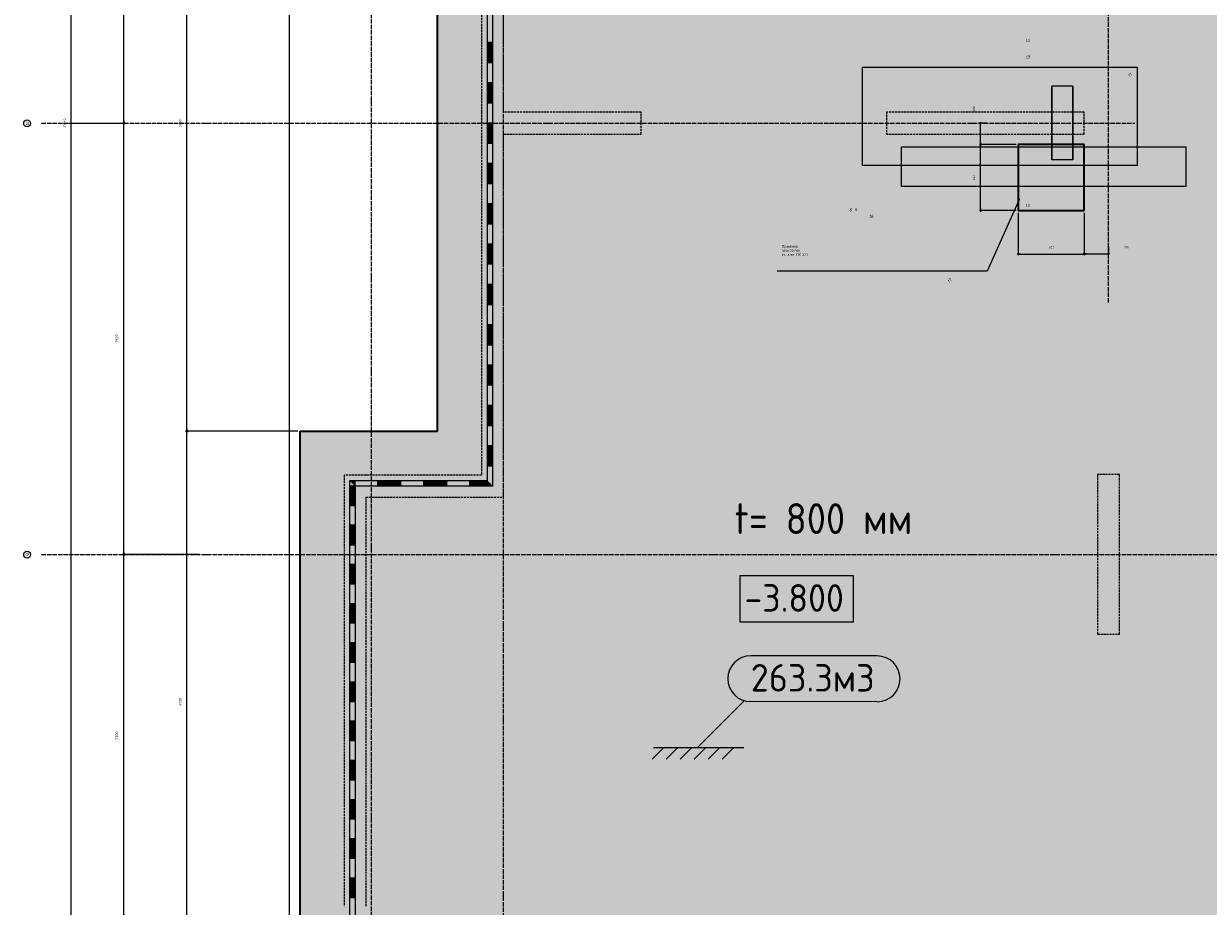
# Model space of a CAD drawing. Header units: millimetres. Extents: x -3170 to 89801, y -74170 to 82422.
# Tile 18 of 105: x -3162 to 7607, y 50140 to 58165. Entities that reach past the tile are written whole.
import ezdxf

# ---------------------------------------------------------------- set-up
doc = ezdxf.new("R2010")
doc.units = ezdxf.units.MM
doc.header["$PDMODE"] = 65
for name, pattern in [('______11', [50, 40, -5, 0, -5]), ('______2', [27, 20, -7]), ('______3', [50, 40, -10]), ('______5', [110, 80, -10, 10, -10])]:
    doc.linetypes.add(name, pattern=pattern)
for name, color, linetype, lineweight in [('Standard', 7, 'Continuous', 25), ('Балка_ общее', 7, '______3', 13), ('Заливка', 7, 'Continuous', 13), ('Размерная линия_ общее', 7, 'Continuous', 13), ('Размерная линия_ общее_1', 7, 'Continuous', 13), ('Стена_ общее', 7, 'Continuous', 35), ('Текст_ примечание', 7, 'Continuous', 13)]:
    doc.layers.add(name, color=color, linetype=linetype, lineweight=lineweight)
doc.layers.add('Осевая линия_ общее', color=7, linetype='______5', lineweight=13, true_color=0xa0a0a0)
doc.styles.add('ARIAL', font='ARIAL.TTF')
doc.styles.add('ISOCPEUR', font='ISOCPEUR')
doc.styles.add('ITALICT', font='ITALICT_.TTF')
doc.dimstyles.new('DIMSTYLE_12', dxfattribs={"dimtxt": 20, "dimasz": 20, "dimexe": 0, "dimexo": 0, "dimgap": 10, "dimtad": 2, "dimdec": 0, "dimrnd": 5, "dimzin": 12, "dimdsep": 46, "dimtxsty": 'ISOCPEUR', "dimblk1": 'ALL_ML_STRICH', "dimblk2": 'ALL_ML_STRICH', "dimsah": 1, "dimcen": 0, "dimclrd": 7, "dimclre": 256, "dimclrt": 7, "dimadec": 0, "dimazin": 0, "dimtfac": 1, "dimtdec": 0, "dimtix": 1, "dimtmove": 2, "dimatfit": 3, "dimfxl": 0, "dimtzin": 0, "dimlwd": 0, "dimlwe": -3, "dimarcsym": 0})
doc.dimstyles.new('DIMSTYLE_14', dxfattribs={"dimtxt": 20, "dimasz": 20, "dimexe": 0, "dimexo": 0, "dimgap": 10, "dimtad": 2, "dimdec": 0, "dimrnd": 10, "dimzin": 12, "dimdsep": 46, "dimtxsty": 'ISOCPEUR', "dimblk1": 'ALL_ML_STRICH', "dimblk2": 'ALL_ML_STRICH', "dimsah": 1, "dimcen": 0, "dimclrd": 7, "dimclre": 256, "dimclrt": 7, "dimadec": 0, "dimazin": 0, "dimtfac": 1, "dimtdec": 0, "dimtix": 1, "dimtmove": 2, "dimatfit": 3, "dimfxl": 0, "dimtzin": 0, "dimlwd": 0, "dimlwe": -3, "dimarcsym": 0})
doc.dimstyles.new('DIMSTYLE_15', dxfattribs={"dimtxt": 20, "dimasz": 20, "dimexe": 0, "dimexo": 0, "dimgap": 10, "dimtad": 2, "dimdec": 0, "dimrnd": 10, "dimzin": 12, "dimdsep": 46, "dimtxsty": 'ISOCPEUR', "dimblk1": 'ALL_ML_STRICH', "dimblk2": 'ALL_ML_STRICH', "dimsah": 1, "dimcen": 0, "dimclrd": 7, "dimclre": 256, "dimclrt": 7, "dimadec": 0, "dimazin": 0, "dimtfac": 1, "dimtdec": 0, "dimtix": 1, "dimtmove": 2, "dimatfit": 3, "dimfxl": 0, "dimtzin": 0, "dimlwd": 0, "dimlwe": -3, "dimarcsym": 0})
doc.dimstyles.new('DIMSTYLE_16', dxfattribs={"dimtxt": 22, "dimasz": 25, "dimexe": 0, "dimexo": 0, "dimgap": 11, "dimtad": 2, "dimdec": 0, "dimrnd": 1, "dimzin": 12, "dimdsep": 46, "dimtxsty": 'ISOCPEUR', "dimblk1": 'ALL_ML_STRICH', "dimblk2": 'ALL_ML_STRICH', "dimsah": 1, "dimcen": 0, "dimclrd": 7, "dimclre": 256, "dimclrt": 7, "dimadec": 0, "dimazin": 0, "dimtfac": 1, "dimtdec": 0, "dimtix": 1, "dimtmove": 2, "dimatfit": 3, "dimfxl": 0, "dimtzin": 0, "dimlwd": 0, "dimlwe": -3, "dimarcsym": 0})
doc.dimstyles.new('DIMSTYLE_3', dxfattribs={"dimtxt": 22, "dimasz": 25, "dimexe": 0, "dimexo": 0, "dimgap": 11, "dimtad": 2, "dimdec": 0, "dimrnd": 5, "dimzin": 12, "dimdsep": 46, "dimtxsty": 'ISOCPEUR', "dimblk1": 'ALL_ML_STRICH', "dimblk2": 'ALL_ML_STRICH', "dimsah": 1, "dimcen": 0, "dimclrd": 7, "dimclre": 256, "dimclrt": 7, "dimadec": 0, "dimazin": 0, "dimtfac": 1, "dimtdec": 0, "dimtix": 1, "dimtmove": 2, "dimatfit": 3, "dimfxl": 0, "dimtzin": 0, "dimlwd": 0, "dimlwe": -3, "dimarcsym": 0})
doc.dimstyles.new('DIMSTYLE_5', dxfattribs={"dimtxt": 25, "dimasz": 25, "dimexe": 0, "dimexo": 0, "dimgap": 12.5, "dimtad": 2, "dimdec": 0, "dimrnd": 5, "dimzin": 12, "dimdsep": 46, "dimtxsty": 'ISOCPEUR', "dimblk1": 'ALL_ML_STRICH', "dimblk2": 'ALL_ML_STRICH', "dimsah": 1, "dimcen": 0, "dimclrd": 7, "dimclre": 256, "dimclrt": 7, "dimadec": 0, "dimazin": 0, "dimtfac": 1, "dimtdec": 0, "dimtix": 1, "dimtmove": 2, "dimatfit": 3, "dimfxl": 0, "dimtzin": 0, "dimlwd": 0, "dimlwe": -3, "dimarcsym": 0})

# ---------------------------------------------------------------- blocks, each defined once
blk = doc.blocks.new('ALL_ML_STRICH')
at = {"color": 0, "linetype": 'ByBlock', "lineweight": -2}
for p, q in [((-1, 0), (0.5, 0)), ((-0.3, -0.3), (0.3, 0.3)), ((0, -0.5), (0, 0.5))]:
    blk.add_line(p, q, dxfattribs=at)
blk = doc.blocks.new('*D13')
at = {"layer": 'DEFPOINTS', "color": 7, "linetype": 'Continuous', "lineweight": 13, "transparency": 33554687}
for p in [(-650, 54460), (-1679, 49540), (-650, 49540)]:
    blk.add_point(p, dxfattribs=at)
at = {"layer": 'Размерная линия_ общее', "color": 253, "linetype": 'Continuous', "lineweight": -2, "true_color": 0xa0a0a0, "transparency": 33554687}
for p, q in [((-670, 54460), (-1679, 54460)), ((-670, 49540), (-1679, 49540))]:
    blk.add_line(p, q, dxfattribs=at)
at = {"layer": 'Размерная линия_ общее', "color": 7, "linetype": 'Continuous', "lineweight": -2, "transparency": 33554687}
blk.add_line((-1679, 49540), (-1679, 54460), dxfattribs=at)
at = {"layer": 'Размерная линия_ общее', "color": 7, "linetype": 'Continuous', "lineweight": 13, "transparency": 33554687, "xscale": 25, "yscale": 25, "zscale": 25}
for p, rotation in [((-1679, 54460), 90), ((-1679, 49540), 270)]:
    blk.add_blockref('ALL_ML_STRICH', p, dxfattribs=dict(at, rotation=rotation))
at = {"layer": 'Размерная линия_ общее', "color": 7, "linetype": 'Continuous', "lineweight": 13, "transparency": 33554687, "insert": (-1740, 52000), "char_height": 22, "width": 88, "attachment_point": 5, "rotation": 90, "style": 'ISOCPEUR'}
blk.add_mtext('\\A1;{4920}', dxfattribs=at)
blk = doc.blocks.new('*D14')
at = {"layer": 'DEFPOINTS', "color": 7, "linetype": 'Continuous', "lineweight": 13, "transparency": 33554687}
for p in [(-650, 60060), (-1679, 54460), (-650, 54460)]:
    blk.add_point(p, dxfattribs=at)
at = {"layer": 'Размерная линия_ общее', "color": 253, "linetype": 'Continuous', "lineweight": -2, "true_color": 0xa0a0a0, "transparency": 33554687}
for p, q in [((-670, 60060), (-1679, 60060)), ((-670, 54460), (-1679, 54460))]:
    blk.add_line(p, q, dxfattribs=at)
at = {"layer": 'Размерная линия_ общее', "color": 7, "linetype": 'Continuous', "lineweight": -2, "transparency": 33554687}
blk.add_line((-1679, 54460), (-1679, 60060), dxfattribs=at)
at = {"layer": 'Размерная линия_ общее', "color": 7, "linetype": 'Continuous', "lineweight": 13, "transparency": 33554687, "xscale": 25, "yscale": 25, "zscale": 25}
for p, rotation in [((-1679, 60060), 90), ((-1679, 54460), 270)]:
    blk.add_blockref('ALL_ML_STRICH', p, dxfattribs=dict(at, rotation=rotation))
at = {"layer": 'Размерная линия_ общее', "color": 7, "linetype": 'Continuous', "lineweight": 13, "transparency": 33554687, "insert": (-1740, 57261), "char_height": 22, "width": 88, "attachment_point": 5, "rotation": 90, "style": 'ISOCPEUR'}
blk.add_mtext('\\A1;{5600}', dxfattribs=at)
blk = doc.blocks.new('СЛОЖНЫЙ_ОБЪЕКТ_7')
at = {"layer": 'Стена_ общее', "color": 253, "linetype": '______2', "lineweight": -3, "true_color": 0xa0a0a0, "transparency": 33554687}
for p, q in [((1200, 57360), (1200, 60660)), ((1000, 60460), (1000, 57360)), ((1000, 57360), (1000, 54060)), ((2450, 57360), (1200, 57360)), ((2450, 57160), (2450, 57360)), ((4680, 57360), (4680, 57160)), ((6480, 57360), (4680, 57360)), ((6480, 57160), (6480, 57360)), ((1200, 54060), (1200, 57160)), ((1200, 57160), (2450, 57160)), ((4680, 57160), (6480, 57160)), ((6600, 54065), (6600, 52615)), ((6800, 54065), (6600, 54065)), ((6800, 52615), (6800, 54065)), ((-250, 54060), (-250, 50140)), ((-50, 54060), (-250, 54060)), ((1000, 54060), (-50, 54060)), ((1200, 53860), (1200, 54060)), ((-50, 50140), (-50, 53860)), ((-50, 53860), (1200, 53860)), ((6600, 52615), (6800, 52615))]:
    blk.add_line(p, q, dxfattribs=at)
blk = doc.blocks.new('*D490')
at = {"layer": 'DEFPOINTS', "color": 7, "linetype": 'Continuous', "lineweight": 13, "transparency": 33554687}
for p in [(5880, 57065), (5536, 56465), (5880, 56465)]:
    blk.add_point(p, dxfattribs=at)
at = {"layer": 'Размерная линия_ общее_1', "color": 253, "linetype": 'Continuous', "lineweight": -2, "true_color": 0xa0a0a0, "transparency": 33554687}
for p, q in [((5860, 57065), (5536, 57065)), ((5860, 56465), (5536, 56465))]:
    blk.add_line(p, q, dxfattribs=at)
at = {"layer": 'Размерная линия_ общее_1', "color": 7, "linetype": 'Continuous', "lineweight": -2, "transparency": 33554687}
blk.add_line((5536, 56465), (5536, 57065), dxfattribs=at)
at = {"layer": 'Размерная линия_ общее_1', "color": 7, "linetype": 'Continuous', "lineweight": 13, "transparency": 33554687, "xscale": 20, "yscale": 20, "zscale": 20}
for p, rotation in [((5536, 57065), 90), ((5536, 56465), 270)]:
    blk.add_blockref('ALL_ML_STRICH', p, dxfattribs=dict(at, rotation=rotation))
at = {"layer": 'Размерная линия_ общее_1', "color": 7, "linetype": 'Continuous', "lineweight": 13, "transparency": 33554687, "insert": (5476, 56766), "char_height": 20, "width": 60, "attachment_point": 5, "rotation": 90, "style": 'ISOCPEUR'}
blk.add_mtext('\\A1;{600}', dxfattribs=at)
blk = doc.blocks.new('*D491')
at = {"layer": 'DEFPOINTS', "color": 7, "linetype": 'Continuous', "lineweight": 13, "transparency": 33554687}
for p in [(5612, 57260), (5536, 57065), (5880, 57065)]:
    blk.add_point(p, dxfattribs=at)
at = {"layer": 'Размерная линия_ общее_1', "color": 253, "linetype": 'Continuous', "lineweight": -2, "true_color": 0xa0a0a0, "transparency": 33554687}
for p, q in [((5592, 57260), (5536, 57260)), ((5860, 57065), (5536, 57065))]:
    blk.add_line(p, q, dxfattribs=at)
at = {"layer": 'Размерная линия_ общее_1', "color": 7, "linetype": 'Continuous', "lineweight": -2, "transparency": 33554687}
blk.add_line((5536, 57065), (5536, 57260), dxfattribs=at)
at = {"layer": 'Размерная линия_ общее_1', "color": 7, "linetype": 'Continuous', "lineweight": 13, "transparency": 33554687, "xscale": 20, "yscale": 20, "zscale": 20}
for p, rotation in [((5536, 57260), 90), ((5536, 57065), 270)]:
    blk.add_blockref('ALL_ML_STRICH', p, dxfattribs=dict(at, rotation=rotation))
at = {"layer": 'Размерная линия_ общее_1', "color": 7, "linetype": 'Continuous', "lineweight": 13, "transparency": 33554687, "insert": (5476, 57390), "char_height": 20, "width": 60, "attachment_point": 5, "rotation": 90, "style": 'ISOCPEUR'}
blk.add_mtext('\\A1;{200}', dxfattribs=at)
blk = doc.blocks.new('*D492')
at = {"layer": 'DEFPOINTS', "color": 7, "linetype": 'Continuous', "lineweight": 13, "transparency": 33554687}
for p in [(5880, 56465), (6480, 56465), (5880, 56070.73901)]:
    blk.add_point(p, dxfattribs=at)
at = {"layer": 'Размерная линия_ общее_1', "color": 253, "linetype": 'Continuous', "lineweight": -2, "true_color": 0xa0a0a0, "transparency": 33554687}
for p, q in [((5880, 56445), (5880, 56070.73901)), ((6480, 56445), (6480, 56070.73901))]:
    blk.add_line(p, q, dxfattribs=at)
at = {"layer": 'Размерная линия_ общее_1', "color": 7, "linetype": 'Continuous', "lineweight": -2, "transparency": 33554687}
blk.add_line((5880, 56070.73901), (6480, 56070.73901), dxfattribs=at)
at = {"layer": 'Размерная линия_ общее_1', "color": 7, "linetype": 'Continuous', "lineweight": 13, "transparency": 33554687, "xscale": 20, "yscale": 20, "zscale": 20, "rotation": 180}
blk.add_blockref('ALL_ML_STRICH', (5880, 56070.73901), dxfattribs=at)
at = {"layer": 'Размерная линия_ общее_1', "color": 7, "linetype": 'Continuous', "lineweight": 13, "transparency": 33554687, "xscale": 20, "yscale": 20, "zscale": 20}
blk.add_blockref('ALL_ML_STRICH', (6480, 56070.73901), dxfattribs=at)
at = {"layer": 'Размерная линия_ общее_1', "color": 7, "linetype": 'Continuous', "lineweight": 13, "transparency": 33554687, "insert": (6181, 56130.73901), "char_height": 20, "width": 60, "attachment_point": 5, "style": 'ISOCPEUR'}
blk.add_mtext('\\A1;{600}', dxfattribs=at)
blk = doc.blocks.new('*D493')
at = {"layer": 'DEFPOINTS', "color": 7, "linetype": 'Continuous', "lineweight": 13, "transparency": 33554687}
for p in [(6480, 56465), (6700, 56157), (6480, 56071)]:
    blk.add_point(p, dxfattribs=at)
at = {"layer": 'Размерная линия_ общее_1', "color": 253, "linetype": 'Continuous', "lineweight": -2, "true_color": 0xa0a0a0, "transparency": 33554687}
for p, q in [((6480, 56445), (6480, 56071)), ((6700, 56137), (6700, 56071))]:
    blk.add_line(p, q, dxfattribs=at)
at = {"layer": 'Размерная линия_ общее_1', "color": 7, "linetype": 'Continuous', "lineweight": -2, "transparency": 33554687}
blk.add_line((6480, 56071), (6700, 56071), dxfattribs=at)
at = {"layer": 'Размерная линия_ общее_1', "color": 7, "linetype": 'Continuous', "lineweight": 13, "transparency": 33554687, "xscale": 20, "yscale": 20, "zscale": 20, "rotation": 180}
blk.add_blockref('ALL_ML_STRICH', (6480, 56071), dxfattribs=at)
at = {"layer": 'Размерная линия_ общее_1', "color": 7, "linetype": 'Continuous', "lineweight": 13, "transparency": 33554687, "xscale": 20, "yscale": 20, "zscale": 20}
blk.add_blockref('ALL_ML_STRICH', (6700, 56071), dxfattribs=at)
at = {"layer": 'Размерная линия_ общее_1', "color": 7, "linetype": 'Continuous', "lineweight": 13, "transparency": 33554687, "insert": (6864, 56131), "char_height": 20, "width": 60, "attachment_point": 5, "style": 'ISOCPEUR'}
blk.add_mtext('\\A1;{220}', dxfattribs=at)
blk = doc.blocks.new('ЭЛЕМЕНТ_УЗОРА_4')
at = {"layer": 'Standard', "color": 7, "linetype": 'Continuous', "lineweight": 25, "transparency": 33554687}
for p, q in [((1050, 58360), (1050, 57993)), ((1100, 58360), (1100, 57993)), ((1050, 57993), (1050, 57627)), ((1100, 57993), (1050, 57993)), ((1100, 57993), (1050, 57993)), ((1060, 57993), (1060, 57810)), ((1070, 57993), (1070, 57810)), ((1080, 57993), (1080, 57810)), ((1090, 57993), (1090, 57810)), ((1100, 57993), (1100, 57627)), ((1100, 57810), (1050, 57810)), ((1050, 57627), (1050, 57260)), ((1100, 57627), (1050, 57627)), ((1100, 57627), (1050, 57627)), ((1060, 57627), (1060, 57443)), ((1070, 57627), (1070, 57443)), ((1080, 57627), (1080, 57443)), ((1090, 57627), (1090, 57443)), ((1100, 57627), (1100, 57260)), ((1100, 57443), (1050, 57443)), ((1050, 57260), (1050, 56893)), ((1100, 57260), (1050, 57260)), ((1100, 57260), (1050, 57260)), ((1060, 57260), (1060, 57077)), ((1070, 57260), (1070, 57077)), ((1080, 57260), (1080, 57077)), ((1090, 57260), (1090, 57077)), ((1100, 57260), (1100, 56893)), ((1100, 57077), (1050, 57077)), ((1050, 56893), (1050, 56527)), ((1100, 56893), (1050, 56893)), ((1100, 56893), (1050, 56893)), ((1060, 56893), (1060, 56710)), ((1070, 56893), (1070, 56710)), ((1080, 56893), (1080, 56710)), ((1090, 56893), (1090, 56710)), ((1100, 56893), (1100, 56527)), ((1100, 56710), (1050, 56710)), ((1050, 56527), (1050, 56160)), ((1100, 56527), (1050, 56527)), ((1100, 56527), (1050, 56527)), ((1060, 56527), (1060, 56343)), ((1070, 56527), (1070, 56343)), ((1080, 56527), (1080, 56343)), ((1090, 56527), (1090, 56343)), ((1100, 56527), (1100, 56160)), ((1100, 56343), (1050, 56343)), ((1050, 56160), (1050, 55793)), ((1100, 56160), (1050, 56160)), ((1100, 56160), (1050, 56160)), ((1060, 56160), (1060, 55977)), ((1070, 56160), (1070, 55977)), ((1080, 56160), (1080, 55977)), ((1090, 56160), (1090, 55977)), ((1100, 56160), (1100, 55793)), ((1100, 55977), (1050, 55977)), ((1050, 55793), (1050, 55427)), ((1100, 55793), (1050, 55793)), ((1100, 55793), (1050, 55793)), ((1060, 55793), (1060, 55610)), ((1070, 55793), (1070, 55610)), ((1080, 55793), (1080, 55610)), ((1090, 55793), (1090, 55610)), ((1100, 55793), (1100, 55427)), ((1100, 55610), (1050, 55610)), ((1050, 55427), (1050, 55060)), ((1100, 55427), (1050, 55427)), ((1100, 55427), (1050, 55427)), ((1060, 55427), (1060, 55243)), ((1070, 55427), (1070, 55243)), ((1080, 55427), (1080, 55243)), ((1090, 55427), (1090, 55243)), ((1100, 55427), (1100, 55060)), ((1100, 55243), (1050, 55243)), ((1050, 55060), (1050, 54693)), ((1100, 55060), (1050, 55060)), ((1100, 55060), (1050, 55060)), ((1060, 55060), (1060, 54877)), ((1070, 55060), (1070, 54877)), ((1080, 55060), (1080, 54877)), ((1090, 55060), (1090, 54877)), ((1100, 55060), (1100, 54693)), ((1100, 54877), (1050, 54877)), ((1050, 54693), (1050, 54327)), ((1100, 54693), (1050, 54693)), ((1100, 54693), (1050, 54693)), ((1060, 54693), (1060, 54510)), ((1070, 54693), (1070, 54510)), ((1080, 54693), (1080, 54510)), ((1090, 54693), (1090, 54510)), ((1100, 54693), (1100, 54327)), ((1100, 54510), (1050, 54510)), ((1050, 54327), (1050, 54010)), ((1100, 54327), (1050, 54327)), ((1100, 54327), (1050, 54327)), ((1060, 54327), (1060, 54143)), ((1070, 54327), (1070, 54143)), ((1080, 54327), (1080, 54143)), ((1090, 54327), (1090, 54143)), ((1100, 54327), (1100, 53960)), ((1100, 54143), (1050, 54143)), ((-150, 54010), (-200, 54010)), ((-200, 54010), (-200, 53960)), ((-200, 53960), (-200, 53604)), ((-150, 53960), (-200, 53960)), ((-150, 53960), (-200, 53960)), ((-150, 54000), (-190, 54000)), ((-190, 53960), (-190, 53782)), ((-150, 53990), (-180, 53990)), ((-180, 53960), (-180, 53782)), ((-150, 53980), (-170, 53980)), ((-170, 53960), (-170, 53782)), ((-150, 53970), (-160, 53970)), ((-160, 53960), (-160, 53782)), ((267, 54010), (-150, 54010)), ((-150, 53960), (-150, 54010)), ((-150, 53960), (-150, 54010)), ((267, 53960), (-150, 53960)), ((-150, 53960), (-150, 53960)), ((-150, 53960), (-150, 53960)), ((-150, 53960), (-150, 53604)), ((58, 53960), (58, 54010)), ((267, 54000), (58, 54000)), ((267, 53990), (58, 53990)), ((267, 53980), (58, 53980)), ((267, 53970), (58, 53970)), ((683, 54010), (267, 54010)), ((267, 53960), (267, 54010)), ((267, 53960), (267, 54010)), ((683, 53960), (267, 53960)), ((475, 53960), (475, 54010)), ((683, 54000), (475, 54000)), ((683, 53990), (475, 53990)), ((683, 53980), (475, 53980)), ((683, 53970), (475, 53970)), ((1050, 54010), (683, 54010)), ((683, 53960), (683, 54010)), ((683, 53960), (683, 54010)), ((1100, 53960), (683, 53960)), ((892, 53960), (892, 54010)), ((1060, 54000), (892, 54000)), ((1070, 53990), (892, 53990)), ((1080, 53980), (892, 53980)), ((1090, 53970), (892, 53970)), ((1100, 53960), (1100, 53960)), ((1100, 53960), (1100, 53960)), ((1100, 53960), (1100, 53960)), ((1100, 53960), (1100, 53960)), ((1100, 53960), (1100, 53960)), ((1100, 53960), (1100, 53960)), ((-150, 53782), (-200, 53782)), ((-200, 53604), (-200, 53247)), ((-150, 53604), (-200, 53604)), ((-150, 53604), (-200, 53604)), ((-190, 53604), (-190, 53425)), ((-180, 53604), (-180, 53425)), ((-170, 53604), (-170, 53425)), ((-160, 53604), (-160, 53425)), ((-150, 53604), (-150, 53247)), ((-150, 53425), (-200, 53425)), ((-200, 53247), (-200, 52891)), ((-150, 53247), (-200, 53247)), ((-150, 53247), (-200, 53247)), ((-190, 53247), (-190, 53069)), ((-180, 53247), (-180, 53069)), ((-170, 53247), (-170, 53069)), ((-160, 53247), (-160, 53069)), ((-150, 53247), (-150, 52891)), ((-150, 53069), (-200, 53069)), ((-200, 52891), (-200, 52535)), ((-150, 52891), (-200, 52891)), ((-150, 52891), (-200, 52891)), ((-190, 52891), (-190, 52713)), ((-180, 52891), (-180, 52713)), ((-170, 52891), (-170, 52713)), ((-160, 52891), (-160, 52713)), ((-150, 52891), (-150, 52535)), ((-150, 52713), (-200, 52713)), ((-200, 52535), (-200, 52178)), ((-150, 52535), (-200, 52535)), ((-150, 52535), (-200, 52535)), ((-190, 52535), (-190, 52356)), ((-180, 52535), (-180, 52356)), ((-170, 52535), (-170, 52356)), ((-160, 52535), (-160, 52356)), ((-150, 52535), (-150, 52178)), ((-150, 52356), (-200, 52356)), ((-200, 52178), (-200, 51822)), ((-150, 52178), (-200, 52178)), ((-150, 52178), (-200, 52178)), ((-190, 52178), (-190, 52000)), ((-180, 52178), (-180, 52000)), ((-170, 52178), (-170, 52000)), ((-160, 52178), (-160, 52000)), ((-150, 52178), (-150, 51822)), ((-150, 52000), (-200, 52000)), ((-200, 51822), (-200, 51465)), ((-150, 51822), (-200, 51822)), ((-150, 51822), (-200, 51822)), ((-190, 51822), (-190, 51644)), ((-180, 51822), (-180, 51644)), ((-170, 51822), (-170, 51644)), ((-160, 51822), (-160, 51644)), ((-150, 51822), (-150, 51465)), ((-150, 51644), (-200, 51644)), ((-200, 51465), (-200, 51109)), ((-150, 51465), (-200, 51465)), ((-150, 51465), (-200, 51465)), ((-190, 51465), (-190, 51287)), ((-180, 51465), (-180, 51287)), ((-170, 51465), (-170, 51287)), ((-160, 51465), (-160, 51287)), ((-150, 51465), (-150, 51109)), ((-150, 51287), (-200, 51287)), ((-200, 51109), (-200, 50753)), ((-150, 51109), (-200, 51109)), ((-150, 51109), (-200, 51109)), ((-190, 51109), (-190, 50931)), ((-180, 51109), (-180, 50931)), ((-170, 51109), (-170, 50931)), ((-160, 51109), (-160, 50931)), ((-150, 51109), (-150, 50753)), ((-150, 50931), (-200, 50931)), ((-200, 50753), (-200, 50396)), ((-150, 50753), (-200, 50753)), ((-150, 50753), (-200, 50753)), ((-190, 50753), (-190, 50575)), ((-180, 50753), (-180, 50575)), ((-170, 50753), (-170, 50575)), ((-160, 50753), (-160, 50575)), ((-150, 50753), (-150, 50396)), ((-150, 50575), (-200, 50575)), ((-200, 50396), (-200, 50040)), ((-150, 50396), (-200, 50396)), ((-150, 50396), (-200, 50396)), ((-190, 50396), (-190, 50218)), ((-180, 50396), (-180, 50218)), ((-170, 50396), (-170, 50218)), ((-160, 50396), (-160, 50218)), ((-150, 50218), (-200, 50218))]:
    blk.add_line(p, q, dxfattribs=at)
blk.add_lwpolyline([(-150, 50396), (-150, 50040), (-150, 50040)], dxfattribs=at)
blk = doc.blocks.new('*D526')
at = {"layer": 'DEFPOINTS', "color": 7, "linetype": 'Continuous', "lineweight": 13, "transparency": 33554687}
for p in [(-2849, 67780), (-3000, 46740), (-2731, 46740)]:
    blk.add_point(p, dxfattribs=at)
at = {"layer": 'Размерная линия_ общее', "color": 253, "linetype": 'Continuous', "lineweight": -2, "true_color": 0xa0a0a0, "transparency": 33554687}
for p, q in [((-2949, 67780), (-2731, 67780)), ((-2731, 46740), (-2731, 46740))]:
    blk.add_line(p, q, dxfattribs=at)
at = {"layer": 'Размерная линия_ общее', "color": 7, "linetype": 'Continuous', "lineweight": -2, "transparency": 33554687}
blk.add_line((-2731, 46740), (-2731, 67780), dxfattribs=at)
at = {"layer": 'Размерная линия_ общее', "color": 7, "linetype": 'Continuous', "lineweight": 13, "transparency": 33554687, "xscale": 25, "yscale": 25, "zscale": 25}
for p, rotation in [((-2731, 67780), 90), ((-2731, 46740), 270)]:
    blk.add_blockref('ALL_ML_STRICH', p, dxfattribs=dict(at, rotation=rotation))
at = {"layer": 'Размерная линия_ общее', "color": 7, "linetype": 'Continuous', "lineweight": 13, "transparency": 33554687, "insert": (-2792, 57262), "char_height": 22, "width": 110, "attachment_point": 5, "rotation": 90, "style": 'ISOCPEUR'}
blk.add_mtext('\\A1;{21040}', dxfattribs=at)
blk = doc.blocks.new('*D545')
at = {"layer": 'DEFPOINTS', "color": 7, "linetype": 'Continuous', "lineweight": 13, "transparency": 33554687}
for p in [(-1554, 53340), (-2253, 50040), (-1978, 50040)]:
    blk.add_point(p, dxfattribs=at)
at = {"layer": 'Балка_ общее', "color": 251, "linetype": 'Continuous', "lineweight": -2, "true_color": 0x656565, "transparency": 33554687}
for p, q in [((-1564, 53340), (-2253, 53340)), ((-1988, 50040), (-2253, 50040))]:
    blk.add_line(p, q, dxfattribs=at)
at = {"layer": 'Балка_ общее', "color": 7, "linetype": 'Continuous', "lineweight": -2, "transparency": 33554687}
blk.add_line((-2253, 50040), (-2253, 53340), dxfattribs=at)
at = {"layer": 'Балка_ общее', "color": 7, "linetype": 'Continuous', "lineweight": 13, "transparency": 33554687, "xscale": 25, "yscale": 25, "zscale": 25}
for p, rotation in [((-2253, 53340), 90), ((-2253, 50040), 270)]:
    blk.add_blockref('ALL_ML_STRICH', p, dxfattribs=dict(at, rotation=rotation))
at = {"layer": 'Балка_ общее', "color": 7, "linetype": 'Continuous', "lineweight": 13, "transparency": 33554687, "insert": (-2316, 51691), "char_height": 25, "width": 100, "attachment_point": 5, "rotation": 90, "style": 'ISOCPEUR'}
blk.add_mtext('\\A1;{3300}', dxfattribs=at)
blk = doc.blocks.new('*D546')
at = {"layer": 'DEFPOINTS', "color": 7, "linetype": 'Continuous', "lineweight": 13, "transparency": 33554687}
for p in [(-2763, 57260), (-2253, 53340), (-1554, 53340)]:
    blk.add_point(p, dxfattribs=at)
at = {"layer": 'Балка_ общее', "color": 251, "linetype": 'Continuous', "lineweight": -2, "true_color": 0x656565, "transparency": 33554687}
for p, q in [((-2753, 57260), (-2253, 57260)), ((-1564, 53340), (-2253, 53340))]:
    blk.add_line(p, q, dxfattribs=at)
at = {"layer": 'Балка_ общее', "color": 7, "linetype": 'Continuous', "lineweight": -2, "transparency": 33554687}
blk.add_line((-2253, 53340), (-2253, 57260), dxfattribs=at)
at = {"layer": 'Балка_ общее', "color": 7, "linetype": 'Continuous', "lineweight": 13, "transparency": 33554687, "xscale": 25, "yscale": 25, "zscale": 25}
for p, rotation in [((-2253, 57260), 90), ((-2253, 53340), 270)]:
    blk.add_blockref('ALL_ML_STRICH', p, dxfattribs=dict(at, rotation=rotation))
at = {"layer": 'Балка_ общее', "color": 7, "linetype": 'Continuous', "lineweight": 13, "transparency": 33554687, "insert": (-2316, 55301), "char_height": 25, "width": 100, "attachment_point": 5, "rotation": 90, "style": 'ISOCPEUR'}
blk.add_mtext('\\A1;{3920}', dxfattribs=at)
blk = doc.blocks.new('*D547')
at = {"layer": 'DEFPOINTS', "color": 7, "linetype": 'Continuous', "lineweight": 13, "transparency": 33554687}
for p in [(-1686, 61180), (-2763, 57260), (-2253, 57260)]:
    blk.add_point(p, dxfattribs=at)
at = {"layer": 'Балка_ общее', "color": 251, "linetype": 'Continuous', "lineweight": -2, "true_color": 0x656565, "transparency": 33554687}
for p, q in [((-1696, 61180), (-2253, 61180)), ((-2753, 57260), (-2253, 57260))]:
    blk.add_line(p, q, dxfattribs=at)
at = {"layer": 'Балка_ общее', "color": 7, "linetype": 'Continuous', "lineweight": -2, "transparency": 33554687}
blk.add_line((-2253, 57260), (-2253, 61180), dxfattribs=at)
at = {"layer": 'Балка_ общее', "color": 7, "linetype": 'Continuous', "lineweight": 13, "transparency": 33554687, "xscale": 25, "yscale": 25, "zscale": 25}
for p, rotation in [((-2253, 61180), 90), ((-2253, 57260), 270)]:
    blk.add_blockref('ALL_ML_STRICH', p, dxfattribs=dict(at, rotation=rotation))
at = {"layer": 'Балка_ общее', "color": 7, "linetype": 'Continuous', "lineweight": 13, "transparency": 33554687, "insert": (-2316, 59221), "char_height": 25, "width": 100, "attachment_point": 5, "rotation": 90, "style": 'ISOCPEUR'}
blk.add_mtext('\\A1;{3920}', dxfattribs=at)
blk = doc.blocks.new('СЛОЖНЫЙ_ОБЪЕКТ_9')
at = {"layer": 'Осевая линия_ общее', "color": 253, "linetype": '______11', "lineweight": -3, "true_color": 0xa0a0a0, "transparency": 33554687}
for p, q in [((0, 49097.3), (0, 70740)), ((1200, 45830), (1200, 70740)), ((6700, 55630), (6700, 70740)), ((-3000, 57260), (6940, 57260)), ((-3000, 53340), (14900, 53340))]:
    blk.add_line(p, q, dxfattribs=at)
at = {"layer": 'Осевая линия_ общее', "color": 7, "linetype": 'Continuous', "lineweight": 13, "transparency": 33554687}
for centre in [(-3131.2, 57258.1), (-3131.2, 53338)]:
    blk.add_circle(centre, 31.3, dxfattribs=at)
at = {"layer": 'Осевая линия_ общее', "color": 7, "linetype": 'Continuous', "lineweight": 13, "transparency": 33554687, "char_height": 30, "width": 42.5, "attachment_point": 7, "style": 'ISOCPEUR'}
for s, insert in [('\\W0.83;Ш', (-3146.2, 57245)), ('\\W0.83;Ф', (-3146.2, 53325))]:
    blk.add_mtext(s, dxfattribs=dict(at, insert=insert))
at = {"layer": 'Балка_ общее', "color": 7, "linetype": 'Continuous', "lineweight": 13, "transparency": 33554687}
for base, p1, p2, picture, middle in [((-2253.1, 61180), (-2753.1, 57260), (-1696.5, 61180), '*D547', (-2315.6, 59221.2)), ((-2253.1, 57260), (-1564.2, 53340), (-2753.1, 57260), '*D546', (-2315.6, 55301.2)), ((-2253.1, 53340), (-1987.5, 50040), (-1564.2, 53340), '*D545', (-2315.6, 51691.2))]:
    dim = blk.add_linear_dim(base=base, p1=p1, p2=p2, angle=90, dimstyle='DIMSTYLE_5', override={"dimpost": '<>', "dimclrd": 7, "dimclre": 251, "dimclrt": 7, "dimlwd": 0, "dimlwe": 65533}, dxfattribs=at)
    dim.commit()
    dim.dimension.update_dxf_attribs({"geometry": picture, "text_midpoint": middle, "dimtype": 160})

msp = doc.modelspace()

# ---------------------------------------------------------------- hatches: boundary and pattern name
at = {"layer": 'Заливка', "linetype": 'Continuous', "lineweight": 13, "transparency": 33554687}
h = msp.add_hatch(color=9, dxfattribs=at)
h.paths.add_polyline_path([(14500, 68280), (600, 68280), (600, 64980), (-650, 64980), (-650, 60060), (600, 60060), (600, 54460), (-650, 54460), (-650, 49540), (600, 49540), (600, 46640), (14500, 46640), (14500, 52830), (16340, 52830), (16340, 61690), (14500, 61690)])
h.paths.add_polyline_path([(5880, 57065), (6480, 57065), (6480, 56465), (5880, 56465)], flags=16)
msp.add_hatch(color=8, dxfattribs=at).paths.add_polyline_path([(6480, 57065), (5880, 57065), (5880, 56465), (6480, 56465)])

# ---------------------------------------------------------------- linework, layer by layer
at = {"color": 52, "linetype": 'Continuous', "lineweight": -3, "transparency": 33554687}
for p, q in [((4816.2, 57043.6), (4816.2, 56688.4)), ((7406.2, 57043.6), (4816.2, 57043.6)), ((4816.2, 57043.6), (4816.2, 56688.4)), ((7406.2, 57043.6), (4816.2, 57043.6)), ((7406.2, 56688.4), (7406.2, 57043.6)), ((7406.2, 56688.4), (7406.2, 57043.6)), ((4816.2, 56688.4), (7406.2, 56688.4)), ((4816.2, 56688.4), (7406.2, 56688.4))]:
    msp.add_line(p, q, dxfattribs=at)
at = {"layer": 'Standard', "color": 52, "linetype": 'Continuous', "lineweight": 13, "transparency": 33554687}
for p, q in [((6184, 57596.9), (6184, 56926.9)), ((6184, 57596.9), (6184, 56926.9)), ((4816.2, 56688.4), (7406.2, 56688.4)), ((4816.2, 56688.4), (7406.2, 56688.4))]:
    msp.add_line(p, q, dxfattribs=at)
at = {"layer": 'Standard', "color": 52, "linetype": 'Continuous', "lineweight": -3, "transparency": 33554687}
for p, q in [((6374.6, 57596.9), (6184, 57596.9)), ((6374.6, 57596.9), (6184, 57596.9)), ((6184, 57596.9), (6184, 56926.9)), ((6184, 56926.9), (6184, 57596.9)), ((6374.6, 57596.9), (6374.6, 56926.9)), ((6374.6, 56926.9), (6374.6, 57596.9)), ((6374.6, 56926.9), (6184, 56926.9)), ((6374.6, 56926.9), (6184, 56926.9))]:
    msp.add_line(p, q, dxfattribs=at)
at = {"layer": 'Standard', "color": 7, "linetype": 'Continuous', "lineweight": 18, "transparency": 33554687}
msp.add_lwpolyline([(-750, 46540), (16440, 46540), (16440, 68380), (-750, 68380), (-750, 46540)], dxfattribs=at)
at = {"layer": 'Standard', "color": 7, "linetype": 'Continuous', "lineweight": 13, "transparency": 33554687}
msp.add_lwpolyline([(6963.9, 57767.5), (4461.1, 57767.5), (4461.1, 56877.9), (6963.9, 56877.9), (6963.9, 57767.5)], close=True, dxfattribs=at)
msp.add_lwpolyline([(5891.2, 56572.8), (5596.7, 55916.3), (3686.7, 55916.3)], dxfattribs=at)
at = {"layer": 'Размерная линия_ общее', "color": 7, "linetype": 'Continuous', "lineweight": 35, "transparency": 33554687}
for p, q in [((600, 54460), (600, 60060)), ((5880, 57065), (5880, 56465)), ((6480, 57065), (5880, 57065)), ((6480, 56465), (6480, 57065)), ((5880, 56465), (6480, 56465)), ((-650, 49540), (-650, 54460)), ((-650, 54460), (600, 54460))]:
    msp.add_line(p, q, dxfattribs=at)
at = {"layer": 'Текст_ примечание', "color": 7, "linetype": 'Continuous', "lineweight": 13, "transparency": 33554687}
for p, q in [((4597.2, 52416.8), (3447.2, 52417.9)), ((4596.8, 52000.2), (3446.8, 52001.3))]:
    msp.add_line(p, q, dxfattribs=at)
at = {"layer": 'Текст_ примечание', "transparency": 33554687}
for p, q in [((3386.7, 52008.9), (2961.8, 51584.9)), ((2657.7, 51585.2), (2550.9, 51478.6)), ((2564.5, 51585.3), (3384.6, 51584.5)), ((2785.1, 51585.1), (2678.3, 51478.5)), ((2912.5, 51585), (2805.6, 51478.4)), ((3039.8, 51584.9), (2933, 51478.2)), ((3167.2, 51584.7), (3060.4, 51478.1)), ((3294.6, 51584.6), (3187.8, 51478))]:
    msp.add_line(p, q, dxfattribs=at)
at = {"layer": 'Текст_ примечание', "color": 7, "linetype": 'Continuous', "lineweight": 13, "transparency": 33554687}
msp.add_lwpolyline([(3348.5, 52727.7), (4381.8, 52726.7), (4382.2, 53143.4), (3348.9, 53144.4), (3348.5, 52727.7)], dxfattribs=at)
for centre, start, end in [((3447, 52209.6), 89.94475, 269.94475), ((4597, 52208.5), 269.94475, 89.94475)]:
    msp.add_arc(centre, 208.3, start, end, dxfattribs=at)

# ---------------------------------------------------------------- block references
at = {"layer": 'Standard', "color": 7, "linetype": 'Continuous', "lineweight": 25, "transparency": 33554687}
msp.add_blockref('ЭЛЕМЕНТ_УЗОРА_4', (0, 0), dxfattribs=at)
at = {"layer": 'Балка_ общее', "color": 7, "linetype": 'Continuous', "lineweight": 13, "transparency": 33554687}
msp.add_blockref('СЛОЖНЫЙ_ОБЪЕКТ_9', (0, 0), dxfattribs=at)
at = {"layer": 'Стена_ общее', "color": 253, "linetype": '______2', "lineweight": -3, "true_color": 0xa0a0a0, "transparency": 33554687}
msp.add_blockref('СЛОЖНЫЙ_ОБЪЕКТ_7', (0, 0), dxfattribs=at)

# ---------------------------------------------------------------- texts
at = {"layer": 'Standard', "color": 7, "linetype": 'Continuous', "lineweight": 13, "transparency": 33554687}
for s, insert, char_height, width, attachment_point, style in [('\\W0.95;13', (5984, 57996.9), 25, 51.079, 9, 'ARIAL'), ('\\A1;{\\fItalicT|i0|b0;\\H30.000000;\\W1.000000;\\C7;13}\\P', (5984, 57846.9), 30, 74.245, 9, 'ITALICT'), ('\\A1;{\\fItalicT|i0|b0;\\H30.000000;\\W1.000000;\\C7;6}\\P', (4366.2, 56488.4), 30, 45.853, 3, 'ITALICT'), ('\\W0.99;6', (4416.2, 56488.4), 25, 31.962, 3, 'ARIAL'), ('\\W0.95;13', (5984, 56526.9), 25, 51.079, 3, 'ARIAL'), ('\\A1;{\\fItalicT|i0|b0;\\H30.000000;\\W1.000000;\\C7;16}\\P', (4561.3, 56428.8), 30, 74.245, 3, 'ITALICT')]:
    msp.add_mtext(s, dxfattribs=dict(at, insert=insert, char_height=char_height, width=width, attachment_point=attachment_point, style=style))
at = {"layer": 'Standard', "color": 7, "linetype": 'Continuous', "lineweight": 13, "transparency": 33554687, "char_height": 30, "attachment_point": 5, "rotation": 45, "style": 'ITALICT'}
for s, insert, width in [('\\A1;{\\fItalicT|i0|b0;\\H30.000000;\\W1.000000;\\C7;11}\\P', (6893.1, 57696.8), 73.891), ('\\A1;{\\fItalicT|i0|b0;\\H30.000000;\\W1.000000;\\C7;17}\\P', (5253.7, 55826.6), 74.245)]:
    msp.add_mtext(s, dxfattribs=dict(at, insert=insert, width=width))
at = {"layer": 'Standard', "color": 7, "linetype": 'Continuous', "lineweight": 13, "transparency": 33554687, "insert": (3729.5, 56153.3), "char_height": 25, "width": 256.23, "attachment_point": 1, "line_spacing_factor": 1.024096, "style": 'ARIAL'}
msp.add_mtext('\\A1;{\\fISOCPEUR|i0|b0;\\H25.000000;\\W1.000000;\\C7;Приямок}\\P{\\fISOCPEUR|i0|b0;\\H20.000000;\\W1.000000;\\C7;600х600х500}\\P{\\fISOCPEUR|i0|b0;\\H20.000000;\\W1.000000;\\C7;см. лист КЖ-23.1}\\P', dxfattribs=at)
at = {"layer": 'Текст_ примечание', "transparency": 33554687, "insert": (3299.9, 53525.6), "char_height": 28, "width": 1701.477, "attachment_point": 7, "rotation": 359.94475, "style": 'ISOCPEUR'}
msp.add_mtext('\\A1;{\\fISOCPEUR|i0|b0;\\H279.999995;\\W0.909091;\\C7;t= 800 мм}\\P', dxfattribs=at)
at = {"layer": 'Текст_ примечание', "color": 7, "linetype": 'Continuous', "lineweight": 13, "transparency": 33554687, "char_height": 250, "attachment_point": 7, "rotation": 359.94475, "style": 'ISOCPEUR'}
for s, insert, width in [('\\W0.95;-3.800', (3390.2, 52819.3), 1067.863), ('\\W0.96;263.3м3', (3446.9, 52092.9), 1268.819)]:
    msp.add_mtext(s, dxfattribs=dict(at, insert=insert, width=width))

# ---------------------------------------------------------------- dimensions: what is measured, and where the dimension line sits
at = {"layer": 'Размерная линия_ общее', "color": 7, "linetype": 'Continuous', "lineweight": 13, "transparency": 33554687}
for base, p1, p2, dimstyle, picture, middle in [((-2730.6, 67780), (-2730.6, 46740), (-2949, 67780), 'DIMSTYLE_16', '*D526', (-2791.6, 57262.2)), ((-1678.7, 60060), (-670, 54460), (-670, 60060), 'DIMSTYLE_3', '*D14', (-1739.7, 57261.1)), ((-1678.7, 54460), (-670, 49540), (-670, 54460), 'DIMSTYLE_3', '*D13', (-1739.7, 52000))]:
    dim = msp.add_linear_dim(base=base, p1=p1, p2=p2, angle=90, dimstyle=dimstyle, override={"dimpost": '<>', "dimclrd": 7, "dimclre": 253, "dimclrt": 7, "dimlwd": 0, "dimlwe": 65533}, dxfattribs=at)
    dim.commit()
    dim.dimension.update_dxf_attribs({"geometry": picture, "text_midpoint": middle, "dimtype": 160})
at = {"layer": 'Размерная линия_ общее_1', "color": 7, "linetype": 'Continuous', "lineweight": 13, "transparency": 33554687}
for base, p1, p2, dimstyle, picture, middle in [((5535.9, 57260), (5860, 57065), (5592.1, 57260), 'DIMSTYLE_15', '*D491', (5475.7, 57390)), ((5535.9, 57065), (5860, 56465), (5860, 57065), 'DIMSTYLE_14', '*D490', (5475.9, 56766))]:
    dim = msp.add_linear_dim(base=base, p1=p1, p2=p2, angle=90, dimstyle=dimstyle, override={"dimpost": '<>', "dimclrd": 7, "dimclre": 253, "dimclrt": 7, "dimlwd": 0, "dimlwe": 65533}, dxfattribs=at)
    dim.commit()
    dim.dimension.update_dxf_attribs({"geometry": picture, "text_midpoint": middle, "dimtype": 160})
for base, p1, p2, picture, middle in [((6480, 56070.7), (5880, 56445), (6480, 56445), '*D492', (6181, 56130.7)), ((6700, 56070.7), (6480, 56445), (6700, 56136.8), '*D493', (6864.2, 56130.9))]:
    dim = msp.add_linear_dim(base=base, p1=p1, p2=p2, dimstyle='DIMSTYLE_12', override={"dimpost": '<>', "dimclrd": 7, "dimclre": 253, "dimclrt": 7, "dimlwd": 0, "dimlwe": 65533}, dxfattribs=at)
    dim.commit()
    dim.dimension.update_dxf_attribs({"geometry": picture, "text_midpoint": middle, "dimtype": 160})

doc.saveas('drawing.dxf')
